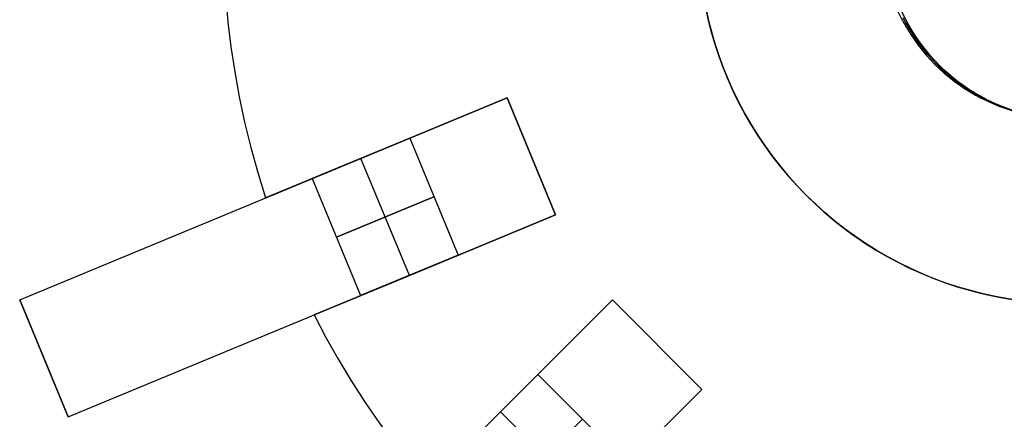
# Model space of a CAD drawing. Header units: millimetres. Extents: x 625 to 835, y -1439 to -1229.
# Tile 2 of 9: x 631 to 724, y -1380 to -1343. Entities that reach past the tile are written whole.
import ezdxf

# ---------------------------------------------------------------- set-up
doc = ezdxf.new("R2010")
doc.units = ezdxf.units.MM

msp = doc.modelspace()

# ---------------------------------------------------------------- linework, layer by layer
at = {"extrusion": (0.000142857, -2.84161e-05, 1)}
msp.add_lwpolyline([(697.664, -1321.03), (697.22, -1322.158), (696.814, -1323.301), (696.449, -1324.458), (696.124, -1325.626), (695.839, -1326.805), (695.596, -1327.993), (695.394, -1329.188), (695.233, -1330.39), (695.114, -1331.597), (695.037, -1332.807), (695.002, -1334.02), (695.009, -1335.232), (695.058, -1336.444), (695.149, -1337.653), (695.282, -1338.859), (695.457, -1340.059), (695.673, -1341.252), (695.93, -1342.437), (696.228, -1343.613), (696.566, -1344.777), (696.945, -1345.929), (697.363, -1347.067), (697.821, -1348.19), (698.317, -1349.297), (698.852, -1350.386), (699.423, -1351.455), (700.032, -1352.504), (700.676, -1353.531), (701.355, -1354.536), (702.069, -1355.516), (702.817, -1356.471), (703.597, -1357.4), (704.409, -1358.3), (705.251, -1359.173), (706.123, -1360.015), (707.024, -1360.827), (707.953, -1361.607), (708.908, -1362.355), (709.888, -1363.068), (710.892, -1363.748), (711.92, -1364.392), (712.969, -1365.001), (714.038, -1365.572), (715.127, -1366.107), (716.233, -1366.603), (717.357, -1367.06), (718.495, -1367.479), (719.647, -1367.858), (720.811, -1368.196), (721.987, -1368.494), (723.172, -1368.751), (724.365, -1368.967), (725.565, -1369.142), (726.771, -1369.275), (727.98, -1369.366), (729.192, -1369.415), (730.404, -1369.422), (731.616, -1369.387), (732.827, -1369.31), (734.034, -1369.191), (735.236, -1369.03), (736.431, -1368.828), (737.619, -1368.585), (738.798, -1368.3), (739.966, -1367.975), (741.123, -1367.61), (742.266, -1367.204), (743.394, -1366.76), (744.506, -1366.276), (745.601, -1365.755), (746.677, -1365.195), (747.733, -1364.599), (748.768, -1363.967), (749.78, -1363.299), (750.768, -1362.596), (751.732, -1361.86), (752.669, -1361.091), (753.579, -1360.289), (754.461, -1359.457), (755.314, -1358.594), (756.136, -1357.703), (756.927, -1356.784), (757.685, -1355.837), (758.41, -1354.865), (759.101, -1353.869), (759.758, -1352.849), (760.378, -1351.807), (760.962, -1350.744), (761.509, -1349.662), (762.018, -1348.561), (762.488, -1347.443), (762.92, -1346.31), (763.312, -1345.163), (763.664, -1344.002), (763.976, -1342.83), (764.246, -1341.648), (764.476, -1340.457), (764.664, -1339.259), (764.811, -1338.056), (764.916, -1336.847), (764.979, -1335.636), (765, -1334.424)], dxfattribs=at)
at = {"extrusion": (-0.000142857, 2.84161e-05, 1)}
msp.add_lwpolyline([(765.002, -1334.424), (764.981, -1335.637), (764.918, -1336.848), (764.813, -1338.056), (764.666, -1339.26), (764.478, -1340.458), (764.248, -1341.648), (763.977, -1342.83), (763.666, -1344.002), (763.314, -1345.163), (762.922, -1346.311), (762.49, -1347.444), (762.019, -1348.561), (761.511, -1349.662), (760.964, -1350.745), (760.38, -1351.807), (759.759, -1352.849), (759.103, -1353.869), (758.412, -1354.866), (757.687, -1355.838), (756.928, -1356.784), (756.138, -1357.703), (755.315, -1358.595), (754.463, -1359.457), (753.581, -1360.29), (752.671, -1361.091), (751.733, -1361.86), (750.77, -1362.597), (749.781, -1363.299), (748.769, -1363.967), (747.735, -1364.6), (746.679, -1365.196), (745.603, -1365.755), (744.508, -1366.277), (743.396, -1366.76), (742.267, -1367.205), (741.124, -1367.61), (739.968, -1367.975), (738.8, -1368.3), (737.621, -1368.585), (736.433, -1368.828), (735.237, -1369.03), (734.035, -1369.191), (732.828, -1369.31), (731.618, -1369.387), (730.406, -1369.422), (729.193, -1369.415), (727.982, -1369.366), (726.772, -1369.275), (725.567, -1369.142), (724.367, -1368.968), (723.174, -1368.752), (721.988, -1368.495), (720.813, -1368.197), (719.648, -1367.858), (718.496, -1367.479), (717.358, -1367.061), (716.235, -1366.603), (715.129, -1366.107), (714.04, -1365.573), (712.971, -1365.001), (711.922, -1364.393), (710.894, -1363.748), (709.89, -1363.069), (708.909, -1362.355), (707.955, -1361.607), (707.026, -1360.827), (706.125, -1360.016), (705.253, -1359.173), (704.41, -1358.301), (703.599, -1357.4), (702.819, -1356.471), (702.071, -1355.516), (701.357, -1354.536), (700.678, -1353.532), (700.033, -1352.504), (699.425, -1351.455), (698.853, -1350.386), (698.319, -1349.297), (697.823, -1348.191), (697.365, -1347.068), (696.947, -1345.93), (696.568, -1344.777), (696.229, -1343.613), (695.931, -1342.438), (695.674, -1341.252), (695.458, -1340.059), (695.284, -1338.859), (695.151, -1337.654), (695.06, -1336.444), (695.011, -1335.233), (695.004, -1334.02), (695.039, -1332.808), (695.116, -1331.598), (695.235, -1330.391), (695.396, -1329.189), (695.598, -1327.993), (695.841, -1326.805), (696.126, -1325.626), (696.451, -1324.458), (696.816, -1323.302), (697.221, -1322.159), (697.666, -1321.03)], dxfattribs=at)
at = {"extrusion": (0.000285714, -5.68321e-05, 1)}
msp.add_lwpolyline([(713.629, -1327.686), (713.406, -1328.251), (713.204, -1328.822), (713.021, -1329.4), (712.858, -1329.984), (712.716, -1330.574), (712.595, -1331.168), (712.493, -1331.766), (712.413, -1332.367), (712.354, -1332.97), (712.315, -1333.575), (712.298, -1334.181), (712.301, -1334.788), (712.326, -1335.394), (712.371, -1335.998), (712.438, -1336.601), (712.525, -1337.201), (712.633, -1337.798), (712.761, -1338.39), (712.91, -1338.978), (713.08, -1339.56), (713.269, -1340.136), (713.478, -1340.705), (713.707, -1341.267), (713.955, -1341.82), (714.222, -1342.364), (714.508, -1342.899), (714.812, -1343.424), (715.135, -1343.937), (715.474, -1344.439), (715.831, -1344.93), (716.205, -1345.407), (716.595, -1345.871), (717.001, -1346.322), (717.422, -1346.758), (717.858, -1347.179), (718.309, -1347.585), (718.773, -1347.975), (719.25, -1348.349), (719.741, -1348.706), (720.243, -1349.045), (720.756, -1349.368), (721.281, -1349.672), (721.816, -1349.958), (722.36, -1350.225), (722.913, -1350.473), (723.475, -1350.702), (724.044, -1350.911), (724.62, -1351.1), (725.202, -1351.27), (725.79, -1351.419), (726.382, -1351.547), (726.979, -1351.655), (727.579, -1351.742), (728.182, -1351.809), (728.786, -1351.854), (729.392, -1351.879), (729.999, -1351.882), (730.605, -1351.865), (731.21, -1351.826), (731.813, -1351.767), (732.414, -1351.687), (733.012, -1351.585), (733.606, -1351.464), (734.196, -1351.322), (734.78, -1351.159), (735.358, -1350.976), (735.929, -1350.774), (736.494, -1350.551), (737.05, -1350.31), (737.597, -1350.049), (738.135, -1349.769), (738.663, -1349.471), (739.18, -1349.155), (739.686, -1348.821), (740.181, -1348.47), (740.662, -1348.101), (741.131, -1347.717), (741.586, -1347.316), (742.027, -1346.9), (742.453, -1346.469), (742.865, -1346.023), (743.26, -1345.563), (743.639, -1345.09), (744.002, -1344.604), (744.347, -1344.106), (744.675, -1343.596), (744.986, -1343.075), (745.278, -1342.544), (745.551, -1342.002), (745.805, -1341.452), (746.041, -1340.893), (746.256, -1340.327), (746.452, -1339.753), (746.628, -1339.173), (746.784, -1338.587), (746.92, -1337.996), (747.035, -1337.4), (747.129, -1336.801), (747.202, -1336.199), (747.255, -1335.595), (747.286, -1334.99), (747.297, -1334.383)], dxfattribs=at)
at = {"extrusion": (-0.000285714, 5.68321e-05, 1)}
msp.add_lwpolyline([(747.707, -1334.465), (747.696, -1335.071), (747.665, -1335.677), (747.612, -1336.281), (747.539, -1336.883), (747.445, -1337.482), (747.33, -1338.077), (747.195, -1338.668), (747.039, -1339.254), (746.863, -1339.834), (746.667, -1340.408), (746.451, -1340.975), (746.216, -1341.534), (745.961, -1342.084), (745.688, -1342.625), (745.396, -1343.157), (745.086, -1343.678), (744.758, -1344.188), (744.412, -1344.686), (744.049, -1345.172), (743.67, -1345.645), (743.275, -1346.105), (742.864, -1346.55), (742.437, -1346.982), (741.997, -1347.398), (741.541, -1347.798), (741.073, -1348.183), (740.591, -1348.551), (740.097, -1348.903), (739.591, -1349.236), (739.073, -1349.553), (738.545, -1349.851), (738.007, -1350.13), (737.46, -1350.391), (736.904, -1350.633), (736.34, -1350.855), (735.768, -1351.058), (735.19, -1351.241), (734.606, -1351.403), (734.016, -1351.545), (733.422, -1351.667), (732.825, -1351.768), (732.224, -1351.848), (731.62, -1351.908), (731.015, -1351.946), (730.409, -1351.964), (729.803, -1351.96), (729.197, -1351.936), (728.592, -1351.89), (727.989, -1351.824), (727.389, -1351.737), (726.793, -1351.629), (726.2, -1351.5), (725.612, -1351.351), (725.03, -1351.182), (724.454, -1350.993), (723.885, -1350.783), (723.324, -1350.555), (722.77, -1350.306), (722.226, -1350.039), (721.691, -1349.753), (721.167, -1349.449), (720.653, -1349.127), (720.151, -1348.787), (719.661, -1348.43), (719.183, -1348.057), (718.719, -1347.667), (718.269, -1347.261), (717.832, -1346.839), (717.411, -1346.403), (717.005, -1345.953), (716.615, -1345.489), (716.242, -1345.011), (715.885, -1344.521), (715.545, -1344.019), (715.223, -1343.505), (714.918, -1342.981), (714.633, -1342.446), (714.365, -1341.902), (714.117, -1341.348), (713.889, -1340.787), (713.679, -1340.218), (713.49, -1339.642), (713.321, -1339.059), (713.172, -1338.472), (713.043, -1337.879), (712.935, -1337.282), (712.848, -1336.682), (712.781, -1336.08), (712.736, -1335.475), (712.711, -1334.869), (712.708, -1334.263), (712.726, -1333.657), (712.764, -1333.052), (712.823, -1332.448), (712.904, -1331.847), (713.005, -1331.249), (713.127, -1330.655), (713.269, -1330.066), (713.431, -1329.482), (713.614, -1328.904), (713.817, -1328.332), (714.039, -1327.768)], dxfattribs=at)
for points in [[(650.225, -1340.424), (650.435, -1342.752), (650.715, -1345.099), (651.07, -1347.462), (651.499, -1349.839), (652.006, -1352.225), (652.591, -1354.618), (653.256, -1357.014), (654.002, -1359.409)], [(650.225, -1340.424), (650.435, -1342.752), (650.715, -1345.099), (651.07, -1347.462), (651.499, -1349.839), (652.006, -1352.225), (652.591, -1354.618), (653.256, -1357.014), (654.002, -1359.409)], [(650.225, -1340.424), (650.435, -1342.752), (650.715, -1345.099), (651.07, -1347.462), (651.499, -1349.839), (652.006, -1352.225), (652.591, -1354.618), (653.256, -1357.014), (654.002, -1359.409)], [(650.225, -1340.424), (650.435, -1342.752), (650.715, -1345.099), (651.07, -1347.462), (651.499, -1349.839), (652.006, -1352.225), (652.591, -1354.618), (653.256, -1357.014), (654.002, -1359.409)], [(650.225, -1340.424), (650.435, -1342.752), (650.715, -1345.099), (651.07, -1347.462), (651.499, -1349.839), (652.006, -1352.225), (652.591, -1354.618), (653.256, -1357.014), (654.002, -1359.409)], [(650.225, -1340.424), (650.435, -1342.752), (650.715, -1345.099), (651.07, -1347.462), (651.499, -1349.839), (652.006, -1352.225), (652.591, -1354.618), (653.256, -1357.014), (654.002, -1359.409)], [(695.887, -1342.254), (696.18, -1343.434), (696.513, -1344.602), (696.886, -1345.758), (697.299, -1346.901), (697.752, -1348.028), (698.244, -1349.139), (698.774, -1350.232), (699.341, -1351.307), (699.945, -1352.36), (700.586, -1353.393), (701.262, -1354.402), (701.973, -1355.388), (702.717, -1356.348), (703.495, -1357.281), (704.304, -1358.188), (705.144, -1359.065), (706.014, -1359.913), (706.913, -1360.73), (707.84, -1361.515), (708.794, -1362.268), (709.773, -1362.987), (710.777, -1363.672), (711.803, -1364.322), (712.852, -1364.935), (713.921, -1365.512), (715.01, -1366.051), (716.117, -1366.553), (717.24, -1367.015), (718.379, -1367.438), (719.532, -1367.822), (720.697, -1368.165), (721.874, -1368.467), (723.06, -1368.729), (724.255, -1368.949)], [(714.387, -1342.328), (714.67, -1342.865), (714.973, -1343.392), (715.293, -1343.908), (715.631, -1344.413), (715.986, -1344.906), (716.359, -1345.386), (716.747, -1345.853), (717.152, -1346.306), (717.572, -1346.744), (718.007, -1347.168), (718.457, -1347.577), (718.92, -1347.97), (719.397, -1348.346), (719.887, -1348.706), (720.388, -1349.048), (720.902, -1349.373), (721.426, -1349.68), (721.961, -1349.968), (722.505, -1350.238), (723.058, -1350.488), (723.62, -1350.719), (724.189, -1350.931)], [(630.697, -1369.062), (676.891, -1349.928)], [(676.891, -1349.928), (663.032, -1355.668)], [(663.032, -1355.668), (676.891, -1349.928)], [(676.891, -1349.928), (663.032, -1355.668)], [(663.032, -1355.668), (676.891, -1349.928)], [(681.483, -1361.015), (676.891, -1349.928)], [(676.891, -1349.928), (681.483, -1361.015)], [(676.891, -1349.928), (681.483, -1361.015)], [(676.891, -1349.928), (681.483, -1361.015)], [(681.483, -1361.015), (676.891, -1349.928)], [(681.483, -1361.015), (676.891, -1349.928)], [(667.652, -1353.755), (658.413, -1357.582)], [(658.413, -1357.582), (667.652, -1353.755)], [(667.652, -1353.755), (672.244, -1364.842)], [(667.652, -1353.755), (672.244, -1364.842)], [(663.032, -1355.668), (654.002, -1359.409)], [(654.002, -1359.409), (663.032, -1355.668)], [(663.032, -1355.668), (654.002, -1359.409)], [(654.002, -1359.409), (663.032, -1355.668)], [(667.625, -1366.755), (663.032, -1355.668)], [(667.625, -1366.755), (663.032, -1355.668)], [(658.413, -1357.582), (663.005, -1368.668)], [(658.413, -1357.582), (663.005, -1368.668)], [(660.709, -1363.125), (669.948, -1359.298)], [(669.948, -1359.298), (660.709, -1363.125)], [(635.289, -1380.149), (681.483, -1361.015)], [(667.625, -1366.755), (681.483, -1361.015)], [(681.483, -1361.015), (667.625, -1366.755)], [(667.625, -1366.755), (681.483, -1361.015)], [(681.483, -1361.015), (667.625, -1366.755)], [(663.005, -1368.668), (672.244, -1364.842)], [(672.244, -1364.842), (663.005, -1368.668)], [(658.594, -1370.496), (667.625, -1366.755)], [(667.625, -1366.755), (658.594, -1370.496)], [(658.594, -1370.496), (667.625, -1366.755)], [(667.625, -1366.755), (658.594, -1370.496)], [(630.697, -1369.062), (635.289, -1380.149)], [(630.697, -1369.062), (635.289, -1380.149)], [(635.289, -1380.149), (630.697, -1369.062)], [(651.511, -1404.427), (686.866, -1369.072)], [(686.866, -1369.072), (676.26, -1379.679)], [(676.26, -1379.679), (686.866, -1369.072)], [(686.866, -1369.072), (676.26, -1379.679)], [(676.26, -1379.679), (686.866, -1369.072)], [(695.352, -1377.557), (686.866, -1369.072)], [(686.866, -1369.072), (695.352, -1377.557)], [(686.866, -1369.072), (695.352, -1377.557)], [(686.866, -1369.072), (695.352, -1377.557)], [(695.352, -1377.557), (686.866, -1369.072)], [(695.352, -1377.557), (686.866, -1369.072)], [(658.594, -1370.496), (659.678, -1372.566), (660.836, -1374.627), (662.067, -1376.675), (663.374, -1378.706), (664.755, -1380.717), (666.211, -1382.704), (667.742, -1384.663), (669.348, -1386.591)], [(658.594, -1370.496), (659.678, -1372.566), (660.836, -1374.627), (662.067, -1376.675), (663.374, -1378.706), (664.755, -1380.717), (666.211, -1382.704), (667.742, -1384.663), (669.348, -1386.591)], [(658.594, -1370.496), (659.678, -1372.566), (660.836, -1374.627), (662.067, -1376.675), (663.374, -1378.706), (664.755, -1380.717), (666.211, -1382.704), (667.742, -1384.663), (669.348, -1386.591)], [(658.594, -1370.496), (659.678, -1372.566), (660.836, -1374.627), (662.067, -1376.675), (663.374, -1378.706), (664.755, -1380.717), (666.211, -1382.704), (667.742, -1384.663), (669.348, -1386.591)], [(658.594, -1370.496), (659.678, -1372.566), (660.836, -1374.627), (662.067, -1376.675), (663.374, -1378.706), (664.755, -1380.717), (666.211, -1382.704), (667.742, -1384.663), (669.348, -1386.591)], [(658.594, -1370.496), (659.678, -1372.566), (660.836, -1374.627), (662.067, -1376.675), (663.374, -1378.706), (664.755, -1380.717), (666.211, -1382.704), (667.742, -1384.663), (669.348, -1386.591)], [(679.795, -1376.143), (672.724, -1383.214)], [(672.724, -1383.214), (679.795, -1376.143)], [(679.795, -1376.143), (688.281, -1384.629)], [(679.795, -1376.143), (688.281, -1384.629)], [(659.996, -1412.913), (695.352, -1377.557)], [(684.745, -1388.164), (695.352, -1377.557)], [(695.352, -1377.557), (684.745, -1388.164)], [(684.745, -1388.164), (695.352, -1377.557)], [(695.352, -1377.557), (684.745, -1388.164)], [(676.26, -1379.679), (669.348, -1386.591)], [(669.348, -1386.591), (676.26, -1379.679)], [(676.26, -1379.679), (669.348, -1386.591)], [(669.348, -1386.591), (676.26, -1379.679)], [(684.745, -1388.164), (676.26, -1379.679)], [(684.745, -1388.164), (676.26, -1379.679)], [(676.967, -1387.457), (684.038, -1380.386)], [(684.038, -1380.386), (676.967, -1387.457)]]:
    msp.add_lwpolyline(points)
at = {"extrusion": (-0.382683, 0.92388, 2.71978e-14)}
msp.add_lwpolyline([(-108.77, 724), (-108.764, 724.341), (-108.747, 724.682), (-108.718, 725.023), (-108.677, 725.362), (-108.625, 725.699), (-108.561, 726.035), (-108.486, 726.368), (-108.399, 726.698), (-108.302, 727.025), (-108.193, 727.349), (-108.073, 727.669), (-107.942, 727.984), (-107.801, 728.295), (-107.649, 728.601), (-107.487, 728.901), (-107.314, 729.196), (-107.132, 729.485), (-106.94, 729.767), (-106.738, 730.042), (-106.527, 730.311), (-106.307, 730.572), (-106.078, 730.826), (-105.841, 731.071), (-105.596, 731.308), (-105.342, 731.537), (-105.081, 731.757), (-104.812, 731.968), (-104.537, 732.17), (-104.255, 732.362), (-103.966, 732.544), (-103.671, 732.717), (-103.371, 732.879), (-103.065, 733.031), (-102.754, 733.172), (-102.439, 733.303), (-102.119, 733.423), (-101.795, 733.531), (-101.468, 733.629), (-101.138, 733.716), (-100.805, 733.791), (-100.469, 733.855), (-100.132, 733.907), (-99.793, 733.948), (-99.453, 733.977), (-99.112, 733.994), (-98.77, 734)], dxfattribs=at)
at = {"extrusion": (-0.382683, 0.92388, -2.7166e-14)}
msp.add_lwpolyline([(-108.77, 0), (-108.764, -0.341), (-108.747, -0.682), (-108.718, -1.023), (-108.677, -1.362), (-108.625, -1.699), (-108.561, -2.035), (-108.486, -2.368), (-108.399, -2.698), (-108.302, -3.025), (-108.193, -3.349), (-108.073, -3.669), (-107.942, -3.984), (-107.801, -4.295), (-107.649, -4.601), (-107.487, -4.901), (-107.314, -5.196), (-107.132, -5.485), (-106.94, -5.767), (-106.738, -6.042), (-106.527, -6.311), (-106.307, -6.572), (-106.078, -6.826), (-105.841, -7.071), (-105.596, -7.308), (-105.342, -7.537), (-105.081, -7.757), (-104.812, -7.968), (-104.537, -8.17), (-104.255, -8.362), (-103.966, -8.544), (-103.671, -8.717), (-103.371, -8.879), (-103.065, -9.031), (-102.754, -9.172), (-102.439, -9.303), (-102.119, -9.423), (-101.795, -9.531), (-101.468, -9.629), (-101.138, -9.716), (-100.805, -9.791), (-100.469, -9.855), (-100.132, -9.907), (-99.793, -9.948), (-99.453, -9.977), (-99.112, -9.994), (-98.77, -10)], dxfattribs=at)
at = {"extrusion": (1, 0, 0)}
for points in [[(-1349.928, 12), (-1349.928, 712)], [(-1355.472, 712), (-1355.472, 12)], [(-1359.409, 0), (-1359.409, 12)], [(-1359.409, 712), (-1359.409, 724)], [(-1359.495, 733.58), (-1359.495, -9.58)], [(-1361.015, 712), (-1361.015, 12)], [(-1369.062, 704), (-1369.062, 20)], [(-1369.072, 12), (-1369.072, 712)], [(-1370.582, 733.58), (-1370.582, -9.58)], [(-1370.496, 0), (-1370.496, 12)], [(-1370.496, 712), (-1370.496, 724)], [(-1373.315, 712), (-1373.315, 12)], [(-1374.606, 20), (-1374.606, 704)], [(-1377.557, 712), (-1377.557, 12)], [(-1380.149, 20), (-1380.149, 704)]]:
    msp.add_lwpolyline(points, dxfattribs=at)
at = {"extrusion": (-0.382683, 0.92388, 4.91035e-15)}
msp.add_lwpolyline([(-98.77, 734), (-99.112, 733.994), (-99.453, 733.977), (-99.793, 733.948), (-100.132, 733.907), (-100.469, 733.855), (-100.805, 733.791), (-101.138, 733.716), (-101.468, 733.629), (-101.795, 733.531), (-102.119, 733.423), (-102.439, 733.303), (-102.754, 733.172), (-103.065, 733.031), (-103.371, 732.879), (-103.671, 732.717), (-103.966, 732.544), (-104.255, 732.362), (-104.537, 732.17), (-104.812, 731.968), (-105.081, 731.757), (-105.342, 731.537), (-105.596, 731.308), (-105.841, 731.071), (-106.078, 730.826), (-106.307, 730.572), (-106.527, 730.311), (-106.738, 730.042), (-106.94, 729.767), (-107.132, 729.485), (-107.314, 729.196), (-107.487, 728.901), (-107.649, 728.601), (-107.801, 728.295), (-107.942, 727.984), (-108.073, 727.669), (-108.193, 727.349), (-108.302, 727.025), (-108.399, 726.698), (-108.486, 726.368), (-108.561, 726.035), (-108.625, 725.699), (-108.677, 725.362), (-108.718, 725.023), (-108.747, 724.682), (-108.764, 724.341), (-108.77, 724)], dxfattribs=at)
at = {"extrusion": (-0.382683, 0.92388, -1.23423e-14)}
msp.add_lwpolyline([(-108.77, 0), (-108.764, -0.341), (-108.747, -0.682), (-108.718, -1.023), (-108.677, -1.362), (-108.625, -1.699), (-108.561, -2.035), (-108.486, -2.368), (-108.399, -2.698), (-108.302, -3.025), (-108.193, -3.349), (-108.073, -3.669), (-107.942, -3.984), (-107.801, -4.295), (-107.649, -4.601), (-107.487, -4.901), (-107.314, -5.196), (-107.132, -5.485), (-106.94, -5.767), (-106.738, -6.042), (-106.527, -6.311), (-106.307, -6.572), (-106.078, -6.826), (-105.841, -7.071), (-105.596, -7.308), (-105.342, -7.537), (-105.081, -7.757), (-104.812, -7.968), (-104.537, -8.17), (-104.255, -8.362), (-103.966, -8.544), (-103.671, -8.717), (-103.371, -8.879), (-103.065, -9.031), (-102.754, -9.172), (-102.439, -9.303), (-102.119, -9.423), (-101.795, -9.531), (-101.468, -9.629), (-101.138, -9.716), (-100.805, -9.791), (-100.469, -9.855), (-100.132, -9.907), (-99.793, -9.948), (-99.453, -9.977), (-99.112, -9.994), (-98.77, -10)], dxfattribs=at)
at = {"extrusion": (-0.382683, 0.92388, -5.36325e-15)}
msp.add_lwpolyline([(-88.77, 734), (-87.746, 733.983), (-86.723, 733.93), (-85.702, 733.843), (-84.685, 733.721), (-83.673, 733.564), (-82.666, 733.373), (-81.667, 733.147), (-80.676, 732.888), (-79.695, 732.594), (-78.724, 732.268), (-77.765, 731.908), (-76.818, 731.516), (-75.886, 731.092), (-74.968, 730.637), (-74.067, 730.15), (-73.183, 729.633), (-72.317, 729.085), (-71.47, 728.509), (-70.643, 727.904), (-69.837, 727.271), (-69.054, 726.611), (-68.294, 725.925), (-67.557, 725.213), (-66.845, 724.477), (-66.159, 723.716), (-65.499, 722.933), (-64.866, 722.127), (-64.261, 721.3), (-63.685, 720.454), (-63.138, 719.588), (-62.62, 718.703), (-62.134, 717.802), (-61.678, 716.885), (-61.254, 715.952), (-60.862, 715.006), (-60.502, 714.046), (-60.176, 713.075), (-59.883, 712.094), (-59.623, 711.103), (-59.398, 710.104), (-59.206, 709.097), (-59.05, 708.085), (-58.927, 707.068), (-58.84, 706.047), (-58.788, 705.024), (-58.77, 704)], dxfattribs=at)
at = {"extrusion": (-0.382683, 0.92388, -1.65206e-14)}
msp.add_lwpolyline([(-58.77, 20), (-58.788, 18.976), (-58.84, 17.953), (-58.927, 16.932), (-59.05, 15.915), (-59.206, 14.903), (-59.398, 13.896), (-59.623, 12.897), (-59.883, 11.906), (-60.176, 10.925), (-60.502, 9.954), (-60.862, 8.994), (-61.254, 8.048), (-61.678, 7.115), (-62.134, 6.198), (-62.62, 5.297), (-63.138, 4.412), (-63.685, 3.546), (-64.261, 2.7), (-64.866, 1.873), (-65.499, 1.067), (-66.159, 0.284), (-66.845, -0.477), (-67.557, -1.213), (-68.294, -1.925), (-69.054, -2.611), (-69.837, -3.271), (-70.643, -3.904), (-71.47, -4.509), (-72.317, -5.085), (-73.183, -5.633), (-74.067, -6.15), (-74.968, -6.637), (-75.886, -7.092), (-76.818, -7.516), (-77.765, -7.908), (-78.724, -8.268), (-79.695, -8.594), (-80.676, -8.888), (-81.667, -9.147), (-82.666, -9.373), (-83.673, -9.564), (-84.685, -9.721), (-85.702, -9.843), (-86.723, -9.93), (-87.746, -9.983), (-88.77, -10)], dxfattribs=at)
at = {"extrusion": (-0.382683, 0.92388, -2.65876e-14)}
msp.add_lwpolyline([(-98.77, 734), (-99.112, 733.994), (-99.453, 733.977), (-99.793, 733.948), (-100.132, 733.907), (-100.469, 733.855), (-100.805, 733.791), (-101.138, 733.716), (-101.468, 733.629), (-101.795, 733.531), (-102.119, 733.423), (-102.439, 733.303), (-102.754, 733.172), (-103.065, 733.031), (-103.371, 732.879), (-103.671, 732.717), (-103.966, 732.544), (-104.255, 732.362), (-104.537, 732.17), (-104.812, 731.968), (-105.081, 731.757), (-105.342, 731.537), (-105.596, 731.308), (-105.841, 731.071), (-106.078, 730.826), (-106.307, 730.572), (-106.527, 730.311), (-106.738, 730.042), (-106.94, 729.767), (-107.132, 729.485), (-107.314, 729.196), (-107.487, 728.901), (-107.649, 728.601), (-107.801, 728.295), (-107.942, 727.984), (-108.073, 727.669), (-108.193, 727.349), (-108.302, 727.025), (-108.399, 726.698), (-108.486, 726.368), (-108.561, 726.035), (-108.625, 725.699), (-108.677, 725.362), (-108.718, 725.023), (-108.747, 724.682), (-108.764, 724.341), (-108.77, 724)], dxfattribs=at)
at = {"extrusion": (-0.382683, 0.92388, -1.97709e-14)}
msp.add_lwpolyline([(-108.77, 0), (-108.764, -0.341), (-108.747, -0.682), (-108.718, -1.023), (-108.677, -1.362), (-108.625, -1.699), (-108.561, -2.035), (-108.486, -2.368), (-108.399, -2.698), (-108.302, -3.025), (-108.193, -3.349), (-108.073, -3.669), (-107.942, -3.984), (-107.801, -4.295), (-107.649, -4.601), (-107.487, -4.901), (-107.314, -5.196), (-107.132, -5.485), (-106.94, -5.767), (-106.738, -6.042), (-106.527, -6.311), (-106.307, -6.572), (-106.078, -6.826), (-105.841, -7.071), (-105.596, -7.308), (-105.342, -7.537), (-105.081, -7.757), (-104.812, -7.968), (-104.537, -8.17), (-104.255, -8.362), (-103.966, -8.544), (-103.671, -8.717), (-103.371, -8.879), (-103.065, -9.031), (-102.754, -9.172), (-102.439, -9.303), (-102.119, -9.423), (-101.795, -9.531), (-101.468, -9.629), (-101.138, -9.716), (-100.805, -9.791), (-100.469, -9.855), (-100.132, -9.907), (-99.793, -9.948), (-99.453, -9.977), (-99.112, -9.994), (-98.77, -10)], dxfattribs=at)
at = {"extrusion": (-0.382683, 0.92388, -4.3332e-15)}
msp.add_lwpolyline([(-58.77, 704), (-58.788, 705.024), (-58.84, 706.047), (-58.927, 707.068), (-59.05, 708.085), (-59.206, 709.097), (-59.398, 710.104), (-59.623, 711.103), (-59.883, 712.094), (-60.176, 713.075), (-60.502, 714.046), (-60.862, 715.006), (-61.254, 715.952), (-61.678, 716.885), (-62.134, 717.802), (-62.62, 718.703), (-63.138, 719.588), (-63.685, 720.454), (-64.261, 721.3), (-64.866, 722.127), (-65.499, 722.933), (-66.159, 723.716), (-66.845, 724.477), (-67.557, 725.213), (-68.294, 725.925), (-69.054, 726.611), (-69.837, 727.271), (-70.643, 727.904), (-71.47, 728.509), (-72.317, 729.085), (-73.183, 729.633), (-74.067, 730.15), (-74.968, 730.637), (-75.886, 731.092), (-76.818, 731.516), (-77.765, 731.908), (-78.724, 732.268), (-79.695, 732.594), (-80.676, 732.888), (-81.667, 733.147), (-82.666, 733.373), (-83.673, 733.564), (-84.685, 733.721), (-85.702, 733.843), (-86.723, 733.93), (-87.746, 733.983), (-88.77, 734)], dxfattribs=at)
at = {"extrusion": (-0.382683, 0.92388, -3.5404e-15)}
msp.add_lwpolyline([(-88.77, -10), (-87.746, -9.983), (-86.723, -9.93), (-85.702, -9.843), (-84.685, -9.721), (-83.673, -9.564), (-82.666, -9.373), (-81.667, -9.147), (-80.676, -8.888), (-79.695, -8.594), (-78.724, -8.268), (-77.765, -7.908), (-76.818, -7.516), (-75.886, -7.092), (-74.968, -6.637), (-74.067, -6.15), (-73.183, -5.633), (-72.317, -5.085), (-71.47, -4.509), (-70.643, -3.904), (-69.837, -3.271), (-69.054, -2.611), (-68.294, -1.925), (-67.557, -1.213), (-66.845, -0.477), (-66.159, 0.284), (-65.499, 1.067), (-64.866, 1.873), (-64.261, 2.7), (-63.685, 3.546), (-63.138, 4.412), (-62.62, 5.297), (-62.134, 6.198), (-61.678, 7.115), (-61.254, 8.048), (-60.862, 8.994), (-60.502, 9.954), (-60.176, 10.925), (-59.883, 11.906), (-59.623, 12.897), (-59.398, 13.896), (-59.206, 14.903), (-59.05, 15.915), (-58.927, 16.932), (-58.84, 17.953), (-58.788, 18.976), (-58.77, 20)], dxfattribs=at)
at = {"extrusion": (-0.382683, 0.92388, -5.31366e-15)}
msp.add_lwpolyline([(-58.77, 704), (-58.788, 705.024), (-58.84, 706.047), (-58.927, 707.068), (-59.05, 708.085), (-59.206, 709.097), (-59.398, 710.104), (-59.623, 711.103), (-59.883, 712.094), (-60.176, 713.075), (-60.502, 714.046), (-60.862, 715.006), (-61.254, 715.952), (-61.678, 716.885), (-62.134, 717.802), (-62.62, 718.703), (-63.138, 719.588), (-63.685, 720.454), (-64.261, 721.3), (-64.866, 722.127), (-65.499, 722.933), (-66.159, 723.716), (-66.845, 724.477), (-67.557, 725.213), (-68.294, 725.925), (-69.054, 726.611), (-69.837, 727.271), (-70.643, 727.904), (-71.47, 728.509), (-72.317, 729.085), (-73.183, 729.633), (-74.067, 730.15), (-74.968, 730.637), (-75.886, 731.092), (-76.818, 731.516), (-77.765, 731.908), (-78.724, 732.268), (-79.695, 732.594), (-80.676, 732.888), (-81.667, 733.147), (-82.666, 733.373), (-83.673, 733.564), (-84.685, 733.721), (-85.702, 733.843), (-86.723, 733.93), (-87.746, 733.983), (-88.77, 734)], dxfattribs=at)
at = {"extrusion": (-0.382683, 0.92388, 2.45424e-15)}
msp.add_lwpolyline([(-88.77, -10), (-87.746, -9.983), (-86.723, -9.93), (-85.702, -9.843), (-84.685, -9.721), (-83.673, -9.564), (-82.666, -9.373), (-81.667, -9.147), (-80.676, -8.888), (-79.695, -8.594), (-78.724, -8.268), (-77.765, -7.908), (-76.818, -7.516), (-75.886, -7.092), (-74.968, -6.637), (-74.067, -6.15), (-73.183, -5.633), (-72.317, -5.085), (-71.47, -4.509), (-70.643, -3.904), (-69.837, -3.271), (-69.054, -2.611), (-68.294, -1.925), (-67.557, -1.213), (-66.845, -0.477), (-66.159, 0.284), (-65.499, 1.067), (-64.866, 1.873), (-64.261, 2.7), (-63.685, 3.546), (-63.138, 4.412), (-62.62, 5.297), (-62.134, 6.198), (-61.678, 7.115), (-61.254, 8.048), (-60.862, 8.994), (-60.502, 9.954), (-60.176, 10.925), (-59.883, 11.906), (-59.623, 12.897), (-59.398, 13.896), (-59.206, 14.903), (-59.05, 15.915), (-58.927, 16.932), (-58.84, 17.953), (-58.788, 18.976), (-58.77, 20)], dxfattribs=at)
at = {"extrusion": (0.707107, -0.707107, 1.37232e-14)}
msp.add_lwpolyline([(-482.392, 724), (-482.398, 724.341), (-482.416, 724.682), (-482.445, 725.023), (-482.485, 725.362), (-482.538, 725.699), (-482.601, 726.035), (-482.677, 726.368), (-482.763, 726.698), (-482.861, 727.025), (-482.97, 727.349), (-483.089, 727.669), (-483.22, 727.984), (-483.362, 728.295), (-483.513, 728.601), (-483.676, 728.901), (-483.848, 729.196), (-484.03, 729.485), (-484.223, 729.767), (-484.424, 730.042), (-484.635, 730.311), (-484.855, 730.572), (-485.084, 730.826), (-485.321, 731.071), (-485.567, 731.308), (-485.82, 731.537), (-486.081, 731.757), (-486.35, 731.968), (-486.625, 732.17), (-486.908, 732.362), (-487.196, 732.544), (-487.491, 732.717), (-487.792, 732.879), (-488.097, 733.031), (-488.408, 733.172), (-488.724, 733.303), (-489.043, 733.423), (-489.367, 733.531), (-489.694, 733.629), (-490.025, 733.716), (-490.358, 733.791), (-490.693, 733.855), (-491.031, 733.907), (-491.37, 733.948), (-491.71, 733.977), (-492.051, 733.994), (-492.392, 734)], dxfattribs=at)
at = {"extrusion": (-0.707107, 0.707107, -1.37232e-14)}
msp.add_lwpolyline([(492.392, -10), (492.051, -9.994), (491.71, -9.977), (491.37, -9.948), (491.031, -9.907), (490.693, -9.855), (490.358, -9.791), (490.025, -9.716), (489.694, -9.629), (489.367, -9.531), (489.043, -9.423), (488.724, -9.303), (488.408, -9.172), (488.097, -9.031), (487.792, -8.879), (487.491, -8.717), (487.196, -8.544), (486.908, -8.362), (486.625, -8.17), (486.35, -7.968), (486.081, -7.757), (485.82, -7.537), (485.567, -7.308), (485.321, -7.071), (485.084, -6.826), (484.855, -6.572), (484.635, -6.311), (484.424, -6.042), (484.223, -5.767), (484.03, -5.485), (483.848, -5.196), (483.676, -4.901), (483.513, -4.601), (483.362, -4.295), (483.22, -3.984), (483.089, -3.669), (482.97, -3.349), (482.861, -3.025), (482.763, -2.698), (482.677, -2.368), (482.601, -2.035), (482.538, -1.699), (482.485, -1.362), (482.445, -1.023), (482.416, -0.682), (482.398, -0.341), (482.392, 0)], dxfattribs=at)
at = {"extrusion": (-0.707107, 0.707107, -5.50315e-15)}
msp.add_lwpolyline([(492.392, 734), (492.051, 733.994), (491.71, 733.977), (491.37, 733.948), (491.031, 733.907), (490.693, 733.855), (490.358, 733.791), (490.025, 733.716), (489.694, 733.629), (489.367, 733.531), (489.043, 733.423), (488.724, 733.303), (488.408, 733.172), (488.097, 733.031), (487.792, 732.879), (487.491, 732.717), (487.196, 732.544), (486.908, 732.362), (486.625, 732.17), (486.35, 731.968), (486.081, 731.757), (485.82, 731.537), (485.567, 731.308), (485.321, 731.071), (485.084, 730.826), (484.855, 730.572), (484.635, 730.311), (484.424, 730.042), (484.223, 729.767), (484.03, 729.485), (483.848, 729.196), (483.676, 728.901), (483.513, 728.601), (483.362, 728.295), (483.22, 727.984), (483.089, 727.669), (482.97, 727.349), (482.861, 727.025), (482.763, 726.698), (482.677, 726.368), (482.601, 726.035), (482.538, 725.699), (482.485, 725.362), (482.445, 725.023), (482.416, 724.682), (482.398, 724.341), (482.392, 724)], dxfattribs=at)
at = {"extrusion": (-0.707107, 0.707107, -1.39044e-14)}
msp.add_lwpolyline([(482.392, 0), (482.398, -0.341), (482.416, -0.682), (482.445, -1.023), (482.485, -1.362), (482.538, -1.699), (482.601, -2.035), (482.677, -2.368), (482.763, -2.698), (482.861, -3.025), (482.97, -3.349), (483.089, -3.669), (483.22, -3.984), (483.362, -4.295), (483.513, -4.601), (483.676, -4.901), (483.848, -5.196), (484.03, -5.485), (484.223, -5.767), (484.424, -6.042), (484.635, -6.311), (484.855, -6.572), (485.084, -6.826), (485.321, -7.071), (485.567, -7.308), (485.82, -7.537), (486.081, -7.757), (486.35, -7.968), (486.625, -8.17), (486.908, -8.362), (487.196, -8.544), (487.491, -8.717), (487.792, -8.879), (488.097, -9.031), (488.408, -9.172), (488.724, -9.303), (489.043, -9.423), (489.367, -9.531), (489.694, -9.629), (490.025, -9.716), (490.358, -9.791), (490.693, -9.855), (491.031, -9.907), (491.37, -9.948), (491.71, -9.977), (492.051, -9.994), (492.392, -10)], dxfattribs=at)
at = {"extrusion": (-0.707107, 0.707107, 1.37198e-14)}
msp.add_lwpolyline([(492.392, 734), (492.051, 733.994), (491.71, 733.977), (491.37, 733.948), (491.031, 733.907), (490.693, 733.855), (490.358, 733.791), (490.025, 733.716), (489.694, 733.629), (489.367, 733.531), (489.043, 733.423), (488.724, 733.303), (488.408, 733.172), (488.097, 733.031), (487.792, 732.879), (487.491, 732.717), (487.196, 732.544), (486.908, 732.362), (486.625, 732.17), (486.35, 731.968), (486.081, 731.757), (485.82, 731.537), (485.567, 731.308), (485.321, 731.071), (485.084, 730.826), (484.855, 730.572), (484.635, 730.311), (484.424, 730.042), (484.223, 729.767), (484.03, 729.485), (483.848, 729.196), (483.676, 728.901), (483.513, 728.601), (483.362, 728.295), (483.22, 727.984), (483.089, 727.669), (482.97, 727.349), (482.861, 727.025), (482.763, 726.698), (482.677, 726.368), (482.601, 726.035), (482.538, 725.699), (482.485, 725.362), (482.445, 725.023), (482.416, 724.682), (482.398, 724.341), (482.392, 724)], dxfattribs=at)
at = {"extrusion": (0.707107, -0.707107, -1.37232e-14)}
msp.add_lwpolyline([(-482.392, 0), (-482.398, -0.341), (-482.416, -0.682), (-482.445, -1.023), (-482.485, -1.362), (-482.538, -1.699), (-482.601, -2.035), (-482.677, -2.368), (-482.763, -2.698), (-482.861, -3.025), (-482.97, -3.349), (-483.089, -3.669), (-483.22, -3.984), (-483.362, -4.295), (-483.513, -4.601), (-483.676, -4.901), (-483.848, -5.196), (-484.03, -5.485), (-484.223, -5.767), (-484.424, -6.042), (-484.635, -6.311), (-484.855, -6.572), (-485.084, -6.826), (-485.321, -7.071), (-485.567, -7.308), (-485.82, -7.537), (-486.081, -7.757), (-486.35, -7.968), (-486.625, -8.17), (-486.908, -8.362), (-487.196, -8.544), (-487.491, -8.717), (-487.792, -8.879), (-488.097, -9.031), (-488.408, -9.172), (-488.724, -9.303), (-489.043, -9.423), (-489.367, -9.531), (-489.694, -9.629), (-490.025, -9.716), (-490.358, -9.791), (-490.693, -9.855), (-491.031, -9.907), (-491.37, -9.948), (-491.71, -9.977), (-492.051, -9.994), (-492.392, -10)], dxfattribs=at)

doc.saveas('drawing.dxf')
